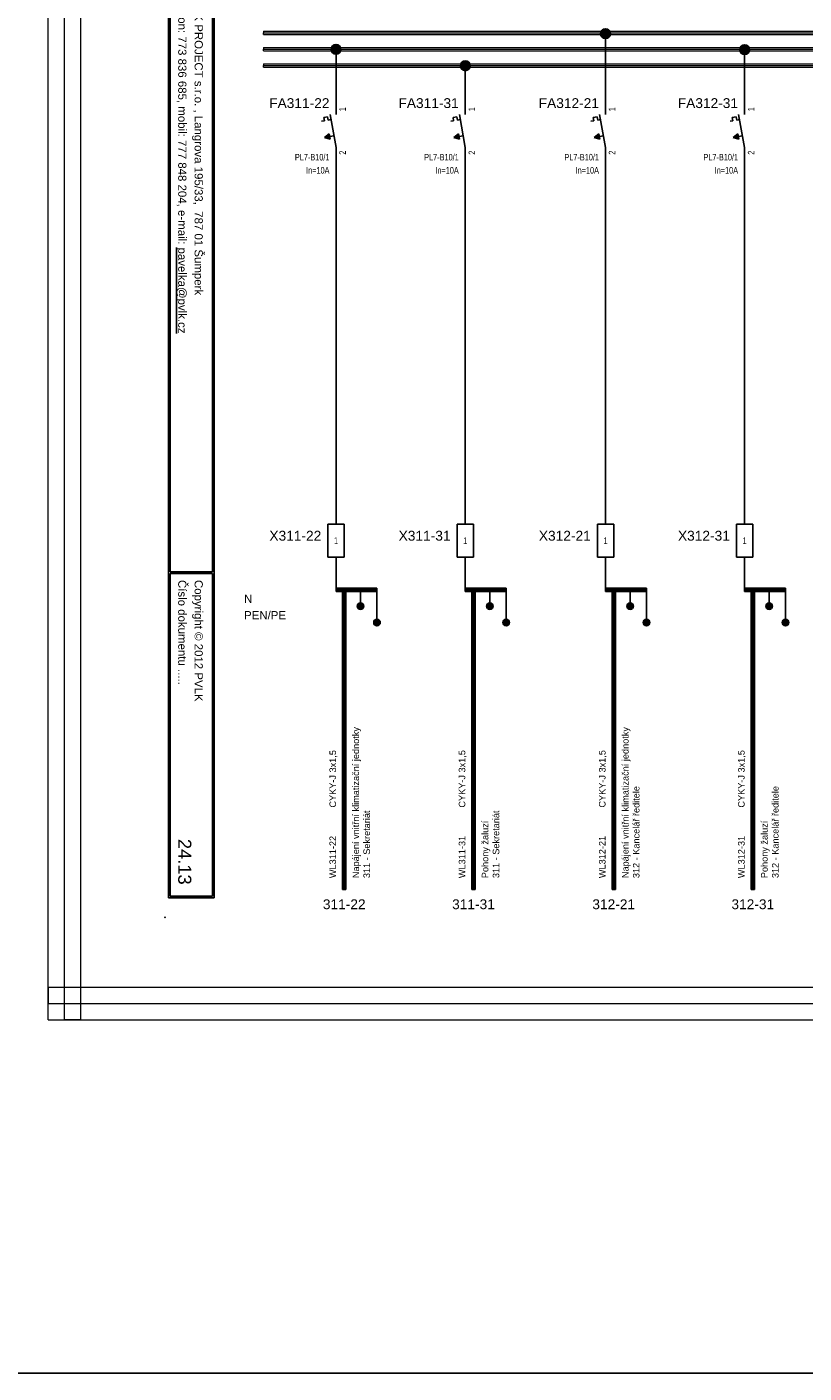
# Model space of a CAD drawing. Extents: x -3642 to 3381, y 3251 to 3904.
# Tile 38 of 41: x 2677 to 2914, y 3251 to 3662. Entities that reach past the tile are written whole.
import ezdxf
from ezdxf.enums import TextEntityAlignment as Align

# ---------------------------------------------------------------- set-up
doc = ezdxf.new("R2010")
doc.units = 0
doc.header["$MEASUREMENT"] = 0
for name, color, linetype in [('1-KRESBA', 7, 'Continuous'), ('__Bílá', 7, 'Continuous'), ('__Oranžová', 30, 'Continuous'), ('__Rudá 010', 10, 'Continuous'), ('__Svmodrá', 4, 'Continuous'), ('__Vínová 220', 220, 'Continuous'), ('__Zelená', 3, 'Continuous'), ('__Černá 250', 7, 'Continuous')]:
    doc.layers.add(name, color=color, linetype=linetype)
doc.styles.add('Arial', font='arial.ttf')
doc.styles.add('GENERATED_STYLE_1', font='arial.ttf')

# ---------------------------------------------------------------- blocks, each defined once
blk = doc.blocks.new('BLK_Razítko_malé_pro_rozváděče')
at = {"layer": '__Bílá'}
for p, q in [((15, -1), (15, -20)), ((15, -1), (294, -1)), ((15.5, -1.5), (15.5, -19.5)), ((15.5, -1.5), (184.5, -1.5)), ((184.5, -1.5), (184.5, -19.5)), ((185, -1.5), (185, -19.5)), ((185, -1.5), (293.5, -1.5)), ((293.5, -19.5), (293.5, -1.5)), ((294, -20), (294, -1)), ((15, -20), (294, -20)), ((15.5, -19.5), (184.5, -19.5)), ((185, -19.5), (293.5, -19.5)), ((15, -405), (15, -419)), ((15, -405), (294, -405)), ((15.5, -405.5), (15.5, -418.5)), ((15.5, -405.5), (194.5, -405.5)), ((194.5, -405.5), (194.5, -418.5)), ((195, -405.5), (195, -418.5)), ((195, -405.5), (293.5, -405.5)), ((293.5, -405.5), (293.5, -418.5)), ((294, -405), (294, -419)), ((15, -419), (294, -419)), ((15.5, -418.5), (194.5, -418.5)), ((195, -418.5), (293.5, -418.5))]:
    blk.add_line(p, q, dxfattribs=at)
for p in [(0, 0), (300, 0), (0, -420), (300, -420)]:
    blk.add_point(p, dxfattribs=at)
at = {"layer": '__Bílá', "style": 'Arial'}
for s, height, p in [('-', 3, (38, -7)), ('Dokument', 2.5, (187, -7)), ('-', 3, (210.5, -7)), ('SO/PS', 2.5, (17.5, -12)), ('-', 3, (38, -12)), ('Vypracoval', 2.5, (187, -12)), ('-', 3, (210.5, -12)), ('Investor', 2.5, (17.5, -17)), ('-', 3, (38, -17)), ('Datum', 2.5, (187, -17)), ('-', 3, (210.5, -17)), ('PVLK PROJECT s.r.o. , Langrova 195/33,  787 01 Šumperk', 2.5, (17.5, -411)), ('Copyright © 2012 PVLK', 2.5, (197, -411)), ('Telefon: 773 836 685, mobil: 777 848 204, e-mail: %%Upavelka@pvlk.cz', 2.5, (17.5, -416)), ('Číslo dokumentu .....', 2.5, (197, -416))]:
    blk.add_text(s, height=height, dxfattribs=at).set_placement(p)
at = {"layer": '__Vínová 220', "char_height": 2.5, "attachment_point": 7, "style": 'Arial'}
for s, insert in [('715 0908', (17.5, -7)), ('Rozšíření výrobního areálu firmy PLASTKON PRODUCT, S.R.O.', (42.5, -7.75)), ('R3 – Hlavní rozváděč 3NP', (215, -7.75)), ('SO 02 - Novostavba skladovací haly s administrativní budovou', (42.5, -12.75)), ('Miroslav Pavelka', (215, -12.75)), ('Plastkon product, s.r.o., Hlavní 147, Mikulovice 790 84', (42.5, -17.75)), ('06/2016', (215, -17.75))]:
    blk.add_mtext(s, dxfattribs=dict(at, insert=insert))
at = {"layer": '__Vínová 220', "style": 'Arial'}
blk.add_attdef('ČÍSLO', text='', height=4, dxfattribs=at).set_placement((290, -416), align=Align.RIGHT)
blk = doc.blocks.new('L0001A02')
at = {"linetype": 'Continuous'}
h = blk.add_hatch(color=256, dxfattribs=at)
edge = h.paths.add_edge_path()
edge.add_arc((0, 0), 1.5, 0, 360)
blk.add_circle((0, 0), 1.5)
blk = doc.blocks.new('FEVA1462')
blk.add_hatch(color=256).paths.add_polyline_path([(-3.5, -2), (-2.06, -0.92), (-1.772, -2.504)])
for p, q in [((0, 5), (0, 10)), ((-3.752, 4.136), (-2.564, 4.352)), ((-3.752, 4.136), (-3.568, 3.124)), ((-2.564, 4.352), (-2.38, 3.34)), ((-1.818, 5), (0, -5)), ((-4.448, 2.964), (-3.568, 3.124)), ((-2.38, 3.34), (-1.544, 3.492)), ((-3.5, -2), (-2.06, -0.92)), ((-3.5, -2), (-0.64, -1.48)), ((-3.5, -2), (-1.772, -2.504)), ((-2.06, -0.92), (-1.772, -2.504)), ((0, -5), (0, -10))]:
    blk.add_line(p, q)
at = {"style": 'Arial'}
blk.add_attdef('POPIS', text='', height=3, dxfattribs=at).set_placement((-2, 7), align=Align.RIGHT)
at = {"style": 'Arial', "width": 0.8}
blk.add_attdef('NO1', (3, 6), '', height=2, rotation=90, dxfattribs=at)
for tag, p in [('TYP', (-2, -9)), ('PROUD', (-2, -13)), ('DOPLŇ1', (-2, -17)), ('DOPLŇ2', (-2, -21))]:
    blk.add_attdef(tag, text='', height=2, dxfattribs=at).set_placement(p, align=Align.RIGHT)
blk.add_attdef('CO1', text='', height=2, rotation=90, dxfattribs=at).set_placement((3, -6), align=Align.RIGHT)
blk = doc.blocks.new('v0109A01')
at = {"color": 0}
for p, q in [((0, 0), (0, 10)), ((5, 10), (0, 10)), ((5, 0), (5, 10)), ((5, 0), (0, 0))]:
    blk.add_line(p, q, dxfattribs=at)
at = {"color": 0, "style": 'Arial'}
blk.add_attdef('POPIS', text='', height=3, dxfattribs=at).set_placement((-2, 5), align=Align.RIGHT)
at = {"color": 0, "style": 'Arial', "width": 0.8}
blk.add_attdef('S1', text='', height=2, dxfattribs=at).set_placement((2.5, 5), align=Align.MIDDLE)
blk = doc.blocks.new('V0085A01')
h = blk.add_hatch(color=256)
edge = h.paths.add_edge_path()
edge.add_arc((0, 0), 1, 0, 360)
blk.add_circle((0, 0), 1)

msp = doc.modelspace()

# ---------------------------------------------------------------- linework, layer by layer
at = {"layer": '1-KRESBA'}
for p, q in [((2853.44, 3640.03), (2853.44, 3659.86)), ((2771.17, 3640.03), (2771.17, 3654.78)), ((2895.9, 3640.03), (2895.9, 3654.99)), ((2810.63, 3640.03), (2810.63, 3649.95)), ((2771.17, 3620.03), (2771.17, 3510)), ((2810.63, 3620.03), (2810.63, 3510)), ((2853.44, 3620.03), (2853.44, 3510)), ((2895.9, 3620.03), (2895.9, 3510)), ((2771.17, 3500), (2771.17, 3490)), ((2810.63, 3500), (2810.63, 3490)), ((2853.44, 3500), (2853.44, 3490)), ((2895.9, 3500), (2895.9, 3490)), ((2771.17, 3490.5), (2771.17, 3490)), ((2771.17, 3490.5), (2783.67, 3490.5)), ((2771.17, 3489.5), (2771.17, 3490)), ((2771.17, 3490), (2783.67, 3490)), ((2771.17, 3489.5), (2783.67, 3489.5)), ((2773.17, 3398.53), (2773.17, 3490.5)), ((2773.17, 3490.5), (2773.67, 3490.5)), ((2773.67, 3398.53), (2773.67, 3490.5)), ((2774.17, 3490.5), (2773.67, 3490.5)), ((2774.17, 3398.53), (2774.17, 3490.5)), ((2778.67, 3490), (2778.67, 3485)), ((2783.67, 3490.5), (2783.67, 3490)), ((2783.67, 3489.5), (2783.67, 3490)), ((2783.67, 3490), (2783.67, 3480)), ((2810.63, 3490.5), (2810.63, 3490)), ((2810.63, 3490.5), (2823.13, 3490.5)), ((2810.63, 3489.5), (2810.63, 3490)), ((2810.63, 3490), (2823.13, 3490)), ((2810.63, 3489.5), (2823.13, 3489.5)), ((2812.63, 3398.53), (2812.63, 3490.5)), ((2812.63, 3490.5), (2813.13, 3490.5)), ((2813.13, 3398.53), (2813.13, 3490.5)), ((2813.63, 3490.5), (2813.13, 3490.5)), ((2813.63, 3398.53), (2813.63, 3490.5)), ((2818.13, 3490), (2818.13, 3485)), ((2823.13, 3490.5), (2823.13, 3490)), ((2823.13, 3489.5), (2823.13, 3490)), ((2823.13, 3490), (2823.13, 3480)), ((2853.44, 3490.5), (2853.44, 3490)), ((2853.44, 3490.5), (2865.94, 3490.5)), ((2853.44, 3489.5), (2853.44, 3490)), ((2853.44, 3490), (2865.94, 3490)), ((2853.44, 3489.5), (2865.94, 3489.5)), ((2855.44, 3398.53), (2855.44, 3490.5)), ((2855.44, 3490.5), (2855.94, 3490.5)), ((2855.94, 3398.53), (2855.94, 3490.5)), ((2856.44, 3490.5), (2855.94, 3490.5)), ((2856.44, 3398.53), (2856.44, 3490.5)), ((2860.94, 3490), (2860.94, 3485)), ((2865.94, 3490.5), (2865.94, 3490)), ((2865.94, 3489.5), (2865.94, 3490)), ((2865.94, 3490), (2865.94, 3480)), ((2895.9, 3490.5), (2895.9, 3490)), ((2895.9, 3490.5), (2908.4, 3490.5)), ((2895.9, 3489.5), (2895.9, 3490)), ((2895.9, 3490), (2908.4, 3490)), ((2895.9, 3489.5), (2908.4, 3489.5)), ((2897.9, 3398.53), (2897.9, 3490.5)), ((2897.9, 3490.5), (2898.4, 3490.5)), ((2898.4, 3398.53), (2898.4, 3490.5)), ((2898.9, 3490.5), (2898.4, 3490.5)), ((2898.9, 3398.53), (2898.9, 3490.5)), ((2903.4, 3490), (2903.4, 3485)), ((2908.4, 3490.5), (2908.4, 3490)), ((2908.4, 3489.5), (2908.4, 3490)), ((2908.4, 3490), (2908.4, 3480)), ((2773.17, 3398.53), (2773.67, 3398.53)), ((2774.17, 3398.53), (2773.67, 3398.53)), ((2812.63, 3398.53), (2813.13, 3398.53)), ((2813.63, 3398.53), (2813.13, 3398.53)), ((2855.44, 3398.53), (2855.94, 3398.53)), ((2856.44, 3398.53), (2855.94, 3398.53)), ((2897.9, 3398.53), (2898.4, 3398.53)), ((2898.9, 3398.53), (2898.4, 3398.53))]:
    msp.add_line(p, q, dxfattribs=at)
at = {"layer": '1-KRESBA', "color": 3}
msp.add_lwpolyline([(-3642.15, 3903.52), (3380.95, 3903.52), (3380.95, 3250.95), (-3642.15, 3250.95)], close=True, dxfattribs=at)
at = {"layer": '__Oranžová', "lineweight": 0}
for p, q in [((2748.99, 3660.5), (2748.99, 3660)), ((2748.99, 3660.5), (3098.99, 3660.5)), ((2748.99, 3659.5), (2748.99, 3660)), ((2748.99, 3660), (3098.99, 3660)), ((2748.99, 3659.5), (3098.99, 3659.5)), ((2748.99, 3655.5), (2748.99, 3655)), ((2748.99, 3655.5), (3098.99, 3655.5)), ((2748.99, 3654.5), (2748.99, 3655)), ((2748.99, 3655), (3098.99, 3655)), ((2748.99, 3654.5), (3098.99, 3654.5)), ((2748.99, 3650.5), (2748.99, 3650)), ((2748.99, 3650.5), (3098.99, 3650.5)), ((2748.99, 3649.5), (2748.99, 3650)), ((2748.99, 3650), (3098.99, 3650)), ((2748.99, 3649.5), (3098.99, 3649.5))]:
    msp.add_line(p, q, dxfattribs=at)
at = {"layer": '__Vínová 220', "lineweight": 0}
for p, q in [((2683.28, 3358.74), (2683.28, 3724.82)), ((2688.28, 3358.74), (2688.28, 3724.82)), ((2693.28, 3358.74), (2693.28, 3724.82)), ((2683.28, 3368.74), (2683.28, 3363.74)), ((2683.28, 3368.74), (3179.68, 3368.74)), ((2683.28, 3358.74), (2683.28, 3363.74)), ((2683.28, 3363.74), (3179.68, 3363.74)), ((2683.28, 3358.74), (3179.68, 3358.74)), ((2683.28, 3358.74), (2688.28, 3358.74)), ((2693.28, 3358.74), (2688.28, 3358.74))]:
    msp.add_line(p, q, dxfattribs=at)

# ---------------------------------------------------------------- block references
at = {"color": 250, "linetype": 'Continuous'}
for p in [(2778.67, 3485), (2818.13, 3485), (2860.94, 3485), (2903.4, 3485), (2783.67, 3480), (2823.13, 3480), (2865.94, 3480), (2908.4, 3480)]:
    msp.add_blockref('V0085A01', p, dxfattribs=at)
at = {"layer": '1-KRESBA', "rotation": 270}
msp.add_blockref('BLK_Razítko_malé_pro_rozváděče', (3138.99, 3690), dxfattribs=at).add_auto_attribs({'ČÍSLO': '24.13'})
at = {"layer": '1-KRESBA'}
for p in [(2853.44, 3659.73), (2771.17, 3654.92), (2895.9, 3654.83), (2810.63, 3649.92)]:
    msp.add_blockref('L0001A02', p, dxfattribs=at)
at = {"layer": '__Černá 250'}
for name, p, values in [('FEVA1462', (2771.17, 3630.03), {'POPIS': 'FA311-22', 'TYP': 'PL7-B10/1', 'PROUD': 'In=10A', 'CO1': '2', 'NO1': '1'}), ('FEVA1462', (2810.63, 3630.03), {'POPIS': 'FA311-31', 'TYP': 'PL7-B10/1', 'PROUD': 'In=10A', 'CO1': '2', 'NO1': '1'}), ('FEVA1462', (2853.44, 3630.03), {'POPIS': 'FA312-21', 'TYP': 'PL7-B10/1', 'PROUD': 'In=10A', 'CO1': '2', 'NO1': '1'}), ('FEVA1462', (2895.9, 3630.03), {'POPIS': 'FA312-31', 'TYP': 'PL7-B10/1', 'PROUD': 'In=10A', 'CO1': '2', 'NO1': '1'}), ('v0109A01', (2768.67, 3500), {'POPIS': 'X311-22', 'S1': '1'}), ('v0109A01', (2808.13, 3500), {'POPIS': 'X311-31', 'S1': '1'}), ('v0109A01', (2850.94, 3500), {'POPIS': 'X312-21', 'S1': '1'}), ('v0109A01', (2893.4, 3500), {'POPIS': 'X312-31', 'S1': '1'})]:
    msp.add_blockref(name, p, dxfattribs=at).add_auto_attribs(values)

# ---------------------------------------------------------------- texts
at = {"layer": '__Rudá 010', "style": 'Arial'}
for s, p in [('CYKY-J 3x1,5', (2771.17, 3423.53)), ('CYKY-J 3x1,5', (2810.63, 3423.53)), ('CYKY-J 3x1,5', (2853.44, 3423.53)), ('CYKY-J 3x1,5', (2895.9, 3423.53)), ('WL311-22', (2771.17, 3402)), ('WL311-31', (2810.63, 3402)), ('WL312-21', (2853.44, 3402)), ('WL312-31', (2895.9, 3402))]:
    msp.add_text(s, height=2, rotation=90, dxfattribs=at).set_placement(p)
at = {"layer": '__Rudá 010', "style": 'GENERATED_STYLE_1'}
for s, p in [('311-22', (2773.67, 3392.53)), ('311-31', (2813.13, 3392.53)), ('312-21', (2855.94, 3392.53)), ('312-31', (2898.4, 3392.53))]:
    msp.add_text(s, height=3, dxfattribs=at).set_placement(p, align=Align.CENTER)
at = {"layer": '__Rudá 010', "char_height": 2, "width": 62.8406, "attachment_point": 1, "rotation": 90, "style": 'Arial'}
for s, insert in [('Napájení vnitřní klimatizační jednotky\\P311 - Sekretariát', (2776.2, 3402)), ('Napájení vnitřní klimatizační jednotky\\P312 - Kancelář ředitele', (2858.47, 3402)), ('Pohony žaluzí\\P312 - Kancelář ředitele', (2900.93, 3402)), ('Pohony žaluzí\\P311 - Sekretariát', (2815.66, 3402))]:
    msp.add_mtext(s, dxfattribs=dict(at, insert=insert))
at = {"layer": '__Svmodrá', "linetype": 'Continuous', "style": 'Arial'}
msp.add_text('N', height=2.5, dxfattribs=at).set_placement((2743.1, 3486))
at = {"layer": '__Zelená', "linetype": 'Continuous', "style": 'Arial'}
msp.add_text('PEN/PE', height=2.5, dxfattribs=at).set_placement((2743.1, 3481))

doc.saveas('drawing.dxf')
